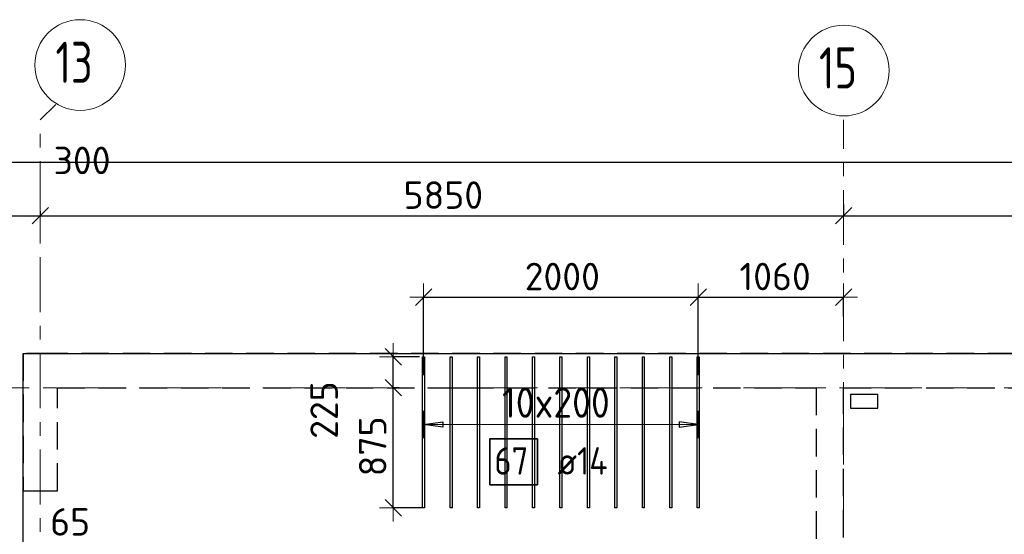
# Model space of a CAD drawing. Header units: metres. Extents: x -38 to 98, y -15 to 19.
# Tile 23 of 64: x 32.7 to 39.87, y 15.33 to 19.08. Entities that reach past the tile are written whole.
import ezdxf

# ---------------------------------------------------------------- set-up
doc = ezdxf.new("R2010")
doc.units = ezdxf.units.M
doc.header["$PDMODE"] = 65
for name, pattern in [('______11', [0.5, 0.4, -0.05, 0, -0.05]), ('______2', [0.27, 0.2, -0.07]), ('______5', [1.1, 0.8, -0.1, 0.1, -0.1])]:
    doc.linetypes.add(name, pattern=pattern)
for name, color, linetype, lineweight in [('XR$2$Осевая линия (1)', 7, '______5', 13), ('XR$2$Размерная линия (1)', 7, 'Continuous', 13), ('XR$3$Перекрытие (1)', 7, 'Continuous', 35), ('XR$3$Размерная линия (1)', 7, 'Continuous', 13), ('XR$5$Стена (1)', 7, 'Continuous', 35)]:
    doc.layers.add(name, color=color, linetype=linetype, lineweight=lineweight)
doc.layers.add('XR$3$Арм.стержн.Доп. Арм. верхн.зоны У', color=7, linetype='Continuous', lineweight=35, true_color=0x739641)
doc.styles.add('ISOCPEUR', font='txt')
doc.dimstyles.new('DIMSTYLE_3', dxfattribs={"dimtxt": 0.2, "dimasz": 0.2, "dimexe": 0, "dimexo": 0, "dimgap": 0.1, "dimtad": 2, "dimdec": 0, "dimlfac": 1000, "dimrnd": 5, "dimzin": 12, "dimdsep": 46, "dimtxsty": 'ISOCPEUR', "dimblk1": 'ALL_ML_STRICH', "dimblk2": 'ALL_ML_STRICH', "dimsah": 1, "dimcen": 0, "dimclrd": 7, "dimclre": 256, "dimclrt": 7, "dimadec": 0, "dimazin": 0, "dimtfac": 1, "dimtdec": 0, "dimtix": 1, "dimtmove": 2, "dimatfit": 3, "dimfxl": 0, "dimtzin": 0, "dimlwd": 0, "dimlwe": -3, "dimarcsym": 0})
doc.dimstyles.new('DIMSTYLE_5', dxfattribs={"dimtxt": 0.2, "dimasz": 0.2, "dimexe": 0, "dimexo": 0, "dimgap": 0.1, "dimtad": 2, "dimdec": 0, "dimlfac": 1000, "dimrnd": 5, "dimzin": 12, "dimdsep": 46, "dimtxsty": 'ISOCPEUR', "dimblk1": 'ALL_ML_STRICH', "dimblk2": 'ALL_ML_STRICH', "dimsah": 1, "dimcen": 0, "dimclrd": 7, "dimclre": 256, "dimclrt": 7, "dimadec": 0, "dimazin": 0, "dimtfac": 1, "dimtdec": 0, "dimtix": 1, "dimtmove": 2, "dimatfit": 3, "dimfxl": 0, "dimtvp": 1.2, "dimtzin": 0, "dimlwd": 0, "dimlwe": -3, "dimarcsym": 0})
doc.dimstyles.new('DIMSTYLE_7', dxfattribs={"dimtxt": 0.2, "dimasz": 0.2, "dimexe": 0, "dimexo": 0, "dimgap": 0.1, "dimtad": 2, "dimdec": 0, "dimlfac": 1000, "dimrnd": 5, "dimzin": 12, "dimdsep": 46, "dimtxsty": 'ISOCPEUR', "dimblk1": 'ALL_ML_STRICH', "dimblk2": 'ALL_ML_STRICH', "dimsah": 1, "dimcen": 0, "dimclrd": 7, "dimclre": 256, "dimclrt": 7, "dimadec": 0, "dimazin": 0, "dimtfac": 1, "dimtdec": 0, "dimtix": 1, "dimtmove": 2, "dimatfit": 3, "dimfxl": 0, "dimtvp": 1.2, "dimtzin": 0, "dimlwd": 0, "dimlwe": -3, "dimarcsym": 0})

# ---------------------------------------------------------------- blocks, each defined once
blk = doc.blocks.new('ALL_ML_STRICH')
at = {"color": 0, "linetype": 'ByBlock', "lineweight": -2}
for p, q in [((0, -0.5), (0, 0.5)), ((-1, 0), (0.5, 0)), ((-0.3, -0.3), (0.3, 0.3))]:
    blk.add_line(p, q, dxfattribs=at)
blk = doc.blocks.new('*D19')
at = {"layer": 'DEFPOINTS', "color": 7, "linetype": 'Continuous', "lineweight": 13, "transparency": 33554687}
for p in [(0.5, 18.0429), (0.5, 17.9468), (61.6, 17.1197)]:
    blk.add_point(p, dxfattribs=at)
at = {"layer": 'XR$2$Размерная линия (1)', "color": 9, "linetype": 'Continuous', "lineweight": -2, "true_color": 0xc7c7c7, "transparency": 33554687}
for p, q in [((0.5, 17.9668), (0.5, 18.0429)), ((61.6, 17.1397), (61.6, 18.0429))]:
    blk.add_line(p, q, dxfattribs=at)
at = {"layer": 'XR$2$Размерная линия (1)', "color": 7, "linetype": 'Continuous', "lineweight": -2, "transparency": 33554687}
blk.add_line((0.5, 18.0429), (61.6, 18.0429), dxfattribs=at)
at = {"layer": 'XR$2$Размерная линия (1)', "color": 7, "linetype": 'Continuous', "lineweight": 13, "transparency": 33554687, "xscale": 0.2, "yscale": 0.2, "zscale": 0.2, "rotation": 180}
blk.add_blockref('ALL_ML_STRICH', (0.5, 18.0429), dxfattribs=at)
at = {"layer": 'XR$2$Размерная линия (1)', "color": 7, "linetype": 'Continuous', "lineweight": 13, "transparency": 33554687, "xscale": 0.2, "yscale": 0.2, "zscale": 0.2}
blk.add_blockref('ALL_ML_STRICH', (61.6, 18.0429), dxfattribs=at)
at = {"layer": 'XR$2$Размерная линия (1)', "color": 7, "linetype": 'Continuous', "lineweight": 13, "transparency": 33554687, "insert": (31.1, 18.1929), "char_height": 0.2, "width": 1, "attachment_point": 5, "style": 'ISOCPEUR'}
blk.add_mtext('\\A1;{61100}', dxfattribs=at)
blk = doc.blocks.new('*D27')
at = {"layer": 'DEFPOINTS', "color": 7, "linetype": 'Continuous', "lineweight": 13, "transparency": 33554687}
for p in [(32.55, 17.7052), (32.55, 17.6528), (32.85, 17.7052)]:
    blk.add_point(p, dxfattribs=at)
at = {"layer": 'XR$2$Размерная линия (1)', "color": 9, "linetype": 'Continuous', "lineweight": -2, "true_color": 0xc7c7c7, "transparency": 33554687}
for p, q in [((32.55, 17.6852), (32.55, 17.6528)), ((32.85, 17.6852), (32.85, 17.6528))]:
    blk.add_line(p, q, dxfattribs=at)
at = {"layer": 'XR$2$Размерная линия (1)', "color": 7, "linetype": 'Continuous', "lineweight": -2, "transparency": 33554687}
blk.add_line((32.55, 17.6528), (32.85, 17.6528), dxfattribs=at)
at = {"layer": 'XR$2$Размерная линия (1)', "color": 7, "linetype": 'Continuous', "lineweight": 13, "transparency": 33554687, "xscale": 0.2, "yscale": 0.2, "zscale": 0.2, "rotation": 180}
blk.add_blockref('ALL_ML_STRICH', (32.55, 17.6528), dxfattribs=at)
at = {"layer": 'XR$2$Размерная линия (1)', "color": 7, "linetype": 'Continuous', "lineweight": 13, "transparency": 33554687, "xscale": 0.2, "yscale": 0.2, "zscale": 0.2}
blk.add_blockref('ALL_ML_STRICH', (32.85, 17.6528), dxfattribs=at)
at = {"layer": 'XR$2$Размерная линия (1)', "color": 7, "linetype": 'Continuous', "lineweight": 13, "transparency": 33554687, "insert": (33.1543, 18.0554), "char_height": 0.2, "width": 0.6, "attachment_point": 5, "style": 'ISOCPEUR'}
blk.add_mtext('\\A1;{300}', dxfattribs=at)
blk = doc.blocks.new('*D28')
at = {"layer": 'DEFPOINTS', "color": 7, "linetype": 'Continuous', "lineweight": 13, "transparency": 33554687}
for p in [(38.7, 17.7556), (32.85, 17.7052), (32.85, 17.6528)]:
    blk.add_point(p, dxfattribs=at)
at = {"layer": 'XR$2$Размерная линия (1)', "color": 9, "linetype": 'Continuous', "lineweight": -2, "true_color": 0xc7c7c7, "transparency": 33554687}
for p, q in [((38.7, 17.7356), (38.7, 17.6528)), ((32.85, 17.6852), (32.85, 17.6528))]:
    blk.add_line(p, q, dxfattribs=at)
at = {"layer": 'XR$2$Размерная линия (1)', "color": 7, "linetype": 'Continuous', "lineweight": -2, "transparency": 33554687}
blk.add_line((32.85, 17.6528), (38.7, 17.6528), dxfattribs=at)
at = {"layer": 'XR$2$Размерная линия (1)', "color": 7, "linetype": 'Continuous', "lineweight": 13, "transparency": 33554687, "xscale": 0.2, "yscale": 0.2, "zscale": 0.2, "rotation": 180}
blk.add_blockref('ALL_ML_STRICH', (32.85, 17.6528), dxfattribs=at)
at = {"layer": 'XR$2$Размерная линия (1)', "color": 7, "linetype": 'Continuous', "lineweight": 13, "transparency": 33554687, "xscale": 0.2, "yscale": 0.2, "zscale": 0.2}
blk.add_blockref('ALL_ML_STRICH', (38.7, 17.6528), dxfattribs=at)
at = {"layer": 'XR$2$Размерная линия (1)', "color": 7, "linetype": 'Continuous', "lineweight": 13, "transparency": 33554687, "insert": (35.785, 17.8028), "char_height": 0.2, "width": 0.8, "attachment_point": 5, "style": 'ISOCPEUR'}
blk.add_mtext('\\A1;{5850}', dxfattribs=at)
blk = doc.blocks.new('*D29')
at = {"layer": 'DEFPOINTS', "color": 7, "linetype": 'Continuous', "lineweight": 13, "transparency": 33554687}
for p in [(38.7, 17.7556), (38.7, 17.6528), (43.05, 17.6744)]:
    blk.add_point(p, dxfattribs=at)
at = {"layer": 'XR$2$Размерная линия (1)', "color": 9, "linetype": 'Continuous', "lineweight": -2, "true_color": 0xc7c7c7, "transparency": 33554687}
for p, q in [((38.7, 17.7356), (38.7, 17.6528)), ((43.05, 17.6544), (43.05, 17.6528))]:
    blk.add_line(p, q, dxfattribs=at)
at = {"layer": 'XR$2$Размерная линия (1)', "color": 7, "linetype": 'Continuous', "lineweight": -2, "transparency": 33554687}
blk.add_line((38.7, 17.6528), (43.05, 17.6528), dxfattribs=at)
at = {"layer": 'XR$2$Размерная линия (1)', "color": 7, "linetype": 'Continuous', "lineweight": 13, "transparency": 33554687, "xscale": 0.2, "yscale": 0.2, "zscale": 0.2, "rotation": 180}
blk.add_blockref('ALL_ML_STRICH', (38.7, 17.6528), dxfattribs=at)
at = {"layer": 'XR$2$Размерная линия (1)', "color": 7, "linetype": 'Continuous', "lineweight": 13, "transparency": 33554687, "xscale": 0.2, "yscale": 0.2, "zscale": 0.2}
blk.add_blockref('ALL_ML_STRICH', (43.05, 17.6528), dxfattribs=at)
at = {"layer": 'XR$2$Размерная линия (1)', "color": 7, "linetype": 'Continuous', "lineweight": 13, "transparency": 33554687, "insert": (40.875, 17.8028), "char_height": 0.2, "width": 0.8, "attachment_point": 5, "style": 'ISOCPEUR'}
blk.add_mtext('\\A1;{4350}', dxfattribs=at)
blk = doc.blocks.new('*D134')
at = {"layer": 'DEFPOINTS', "color": 7, "linetype": 'Continuous', "lineweight": 13, "transparency": 33554687}
for p in [(32.55, 14.9354), (32.55, 14.7952), (32.6146, 14.6376)]:
    blk.add_point(p, dxfattribs=at)
at = {"layer": 'XR$3$Размерная линия (1)', "color": 9, "linetype": 'Continuous', "lineweight": -2, "true_color": 0xc7c7c7, "transparency": 33554687}
for p, q in [((32.55, 14.8152), (32.55, 14.9354)), ((32.6146, 14.6576), (32.6146, 14.9354))]:
    blk.add_line(p, q, dxfattribs=at)
at = {"layer": 'XR$3$Размерная линия (1)', "color": 7, "linetype": 'Continuous', "lineweight": -2, "transparency": 33554687}
blk.add_line((32.55, 14.9354), (32.6146, 14.9354), dxfattribs=at)
at = {"layer": 'XR$3$Размерная линия (1)', "color": 7, "linetype": 'Continuous', "lineweight": 13, "transparency": 33554687, "xscale": 0.2, "yscale": 0.2, "zscale": 0.2}
blk.add_blockref('ALL_ML_STRICH', (32.6146, 14.9354), dxfattribs=at)
at = {"layer": 'XR$3$Размерная линия (1)', "color": 7, "linetype": 'Continuous', "lineweight": 13, "transparency": 33554687, "xscale": 0.2, "yscale": 0.2, "zscale": 0.2, "rotation": 180}
blk.add_blockref('ALL_ML_STRICH', (32.55, 14.9354), dxfattribs=at)
at = {"layer": 'XR$3$Размерная линия (1)', "color": 7, "linetype": 'Continuous', "lineweight": 13, "transparency": 33554687, "insert": (32.3526, 15.4228), "char_height": 0.2, "width": 0.4, "attachment_point": 5, "style": 'ISOCPEUR'}
blk.add_mtext('\\A1;{65}', dxfattribs=at)
blk = doc.blocks.new('*D136')
at = {"layer": 'DEFPOINTS', "color": 7, "linetype": 'Continuous', "lineweight": 13, "transparency": 33554687}
for p in [(32.85, 14.9354), (32.85, 14.7952), (32.7854, 14.6376)]:
    blk.add_point(p, dxfattribs=at)
at = {"layer": 'XR$3$Размерная линия (1)', "color": 9, "linetype": 'Continuous', "lineweight": -2, "true_color": 0xc7c7c7, "transparency": 33554687}
for p, q in [((32.7854, 14.6576), (32.7854, 14.9354)), ((32.85, 14.8152), (32.85, 14.9354))]:
    blk.add_line(p, q, dxfattribs=at)
at = {"layer": 'XR$3$Размерная линия (1)', "color": 7, "linetype": 'Continuous', "lineweight": -2, "transparency": 33554687}
blk.add_line((32.85, 14.9354), (32.7854, 14.9354), dxfattribs=at)
at = {"layer": 'XR$3$Размерная линия (1)', "color": 7, "linetype": 'Continuous', "lineweight": 13, "transparency": 33554687, "xscale": 0.2, "yscale": 0.2, "zscale": 0.2}
for p, rotation in [((32.85, 14.9354), 360), ((32.7854, 14.9354), 180)]:
    blk.add_blockref('ALL_ML_STRICH', p, dxfattribs=dict(at, rotation=rotation))
at = {"layer": 'XR$3$Размерная линия (1)', "color": 7, "linetype": 'Continuous', "lineweight": 13, "transparency": 33554687, "insert": (33.0674, 15.4228), "char_height": 0.2, "width": 0.4, "attachment_point": 5, "style": 'ISOCPEUR'}
blk.add_mtext('\\A1;{65}', dxfattribs=at)
blk = doc.blocks.new('*D157')
at = {"layer": 'DEFPOINTS', "color": 7, "linetype": 'Continuous', "lineweight": 13, "transparency": 33554687}
for p in [(35.6413, 17.0599), (35.6413, 16.472), (37.6413, 16.472)]:
    blk.add_point(p, dxfattribs=at)
at = {"layer": 'XR$3$Размерная линия (1)', "color": 9, "linetype": 'Continuous', "lineweight": -2, "true_color": 0xc7c7c7, "transparency": 33554687}
for p, q in [((35.6413, 16.492), (35.6413, 17.0599)), ((37.6413, 16.492), (37.6413, 17.0599))]:
    blk.add_line(p, q, dxfattribs=at)
at = {"layer": 'XR$3$Размерная линия (1)', "color": 7, "linetype": 'Continuous', "lineweight": -2, "transparency": 33554687}
blk.add_line((35.6413, 17.0599), (37.6413, 17.0599), dxfattribs=at)
at = {"layer": 'XR$3$Размерная линия (1)', "color": 7, "linetype": 'Continuous', "lineweight": 13, "transparency": 33554687, "xscale": 0.2, "yscale": 0.2, "zscale": 0.2, "rotation": 180}
blk.add_blockref('ALL_ML_STRICH', (35.6413, 17.0599), dxfattribs=at)
at = {"layer": 'XR$3$Размерная линия (1)', "color": 7, "linetype": 'Continuous', "lineweight": 13, "transparency": 33554687, "xscale": 0.2, "yscale": 0.2, "zscale": 0.2}
blk.add_blockref('ALL_ML_STRICH', (37.6413, 17.0599), dxfattribs=at)
at = {"layer": 'XR$3$Размерная линия (1)', "color": 7, "linetype": 'Continuous', "lineweight": 13, "transparency": 33554687, "insert": (36.6513, 17.2099), "char_height": 0.2, "width": 0.8, "attachment_point": 5, "style": 'ISOCPEUR'}
blk.add_mtext('\\A1;{2000}', dxfattribs=at)
blk = doc.blocks.new('*D158')
at = {"layer": 'DEFPOINTS', "color": 7, "linetype": 'Continuous', "lineweight": 13, "transparency": 33554687}
for p in [(37.6413, 17.0599), (38.7, 16.8995), (37.6413, 16.472)]:
    blk.add_point(p, dxfattribs=at)
at = {"layer": 'XR$3$Размерная линия (1)', "color": 9, "linetype": 'Continuous', "lineweight": -2, "true_color": 0xc7c7c7, "transparency": 33554687}
for p, q in [((37.6413, 16.492), (37.6413, 17.0599)), ((38.7, 16.9195), (38.7, 17.0599))]:
    blk.add_line(p, q, dxfattribs=at)
at = {"layer": 'XR$3$Размерная линия (1)', "color": 7, "linetype": 'Continuous', "lineweight": -2, "transparency": 33554687}
blk.add_line((37.6413, 17.0599), (38.7, 17.0599), dxfattribs=at)
at = {"layer": 'XR$3$Размерная линия (1)', "color": 7, "linetype": 'Continuous', "lineweight": 13, "transparency": 33554687, "xscale": 0.2, "yscale": 0.2, "zscale": 0.2, "rotation": 180}
blk.add_blockref('ALL_ML_STRICH', (37.6413, 17.0599), dxfattribs=at)
at = {"layer": 'XR$3$Размерная линия (1)', "color": 7, "linetype": 'Continuous', "lineweight": 13, "transparency": 33554687, "xscale": 0.2, "yscale": 0.2, "zscale": 0.2}
blk.add_blockref('ALL_ML_STRICH', (38.7, 17.0599), dxfattribs=at)
at = {"layer": 'XR$3$Размерная линия (1)', "color": 7, "linetype": 'Continuous', "lineweight": 13, "transparency": 33554687, "insert": (38.2006, 17.2099), "char_height": 0.2, "width": 0.8, "attachment_point": 5, "style": 'ISOCPEUR'}
blk.add_mtext('\\A1;{1060}', dxfattribs=at)
blk = doc.blocks.new('*D246')
at = {"layer": 'DEFPOINTS', "color": 7, "linetype": 'Continuous', "lineweight": 13, "transparency": 33554687}
for p in [(35.4842, 16.4), (35.4204, 15.525), (35.6503, 15.525)]:
    blk.add_point(p, dxfattribs=at)
at = {"layer": 'XR$3$Размерная линия (1)', "color": 9, "linetype": 'Continuous', "lineweight": -2, "true_color": 0xc7c7c7, "transparency": 33554687}
for p, q in [((35.4642, 16.4), (35.4204, 16.4)), ((35.6303, 15.525), (35.4204, 15.525))]:
    blk.add_line(p, q, dxfattribs=at)
at = {"layer": 'XR$3$Размерная линия (1)', "color": 7, "linetype": 'Continuous', "lineweight": -2, "transparency": 33554687}
blk.add_line((35.4204, 15.525), (35.4204, 16.4), dxfattribs=at)
at = {"layer": 'XR$3$Размерная линия (1)', "color": 7, "linetype": 'Continuous', "lineweight": 13, "transparency": 33554687, "xscale": 0.2, "yscale": 0.2, "zscale": 0.2}
for p, rotation in [((35.4204, 16.4), 90), ((35.4204, 15.525), 270)]:
    blk.add_blockref('ALL_ML_STRICH', p, dxfattribs=dict(at, rotation=rotation))
at = {"layer": 'XR$3$Размерная линия (1)', "color": 7, "linetype": 'Continuous', "lineweight": 13, "transparency": 33554687, "insert": (35.2704, 15.9725), "char_height": 0.2, "width": 0.6, "attachment_point": 5, "rotation": 90, "style": 'ISOCPEUR'}
blk.add_mtext('\\A1;{875}', dxfattribs=at)
blk = doc.blocks.new('*D247')
at = {"layer": 'DEFPOINTS', "color": 7, "linetype": 'Continuous', "lineweight": 13, "transparency": 33554687}
for p in [(35.6323, 16.625), (35.4204, 16.4), (35.4842, 16.4)]:
    blk.add_point(p, dxfattribs=at)
at = {"layer": 'XR$3$Размерная линия (1)', "color": 9, "linetype": 'Continuous', "lineweight": -2, "true_color": 0xc7c7c7, "transparency": 33554687}
for p, q in [((35.6123, 16.625), (35.4204, 16.625)), ((35.4642, 16.4), (35.4204, 16.4))]:
    blk.add_line(p, q, dxfattribs=at)
at = {"layer": 'XR$3$Размерная линия (1)', "color": 7, "linetype": 'Continuous', "lineweight": -2, "transparency": 33554687}
blk.add_line((35.4204, 16.4), (35.4204, 16.625), dxfattribs=at)
at = {"layer": 'XR$3$Размерная линия (1)', "color": 7, "linetype": 'Continuous', "lineweight": 13, "transparency": 33554687, "xscale": 0.2, "yscale": 0.2, "zscale": 0.2}
for p, rotation in [((35.4204, 16.625), 90), ((35.4204, 16.4), 270)]:
    blk.add_blockref('ALL_ML_STRICH', p, dxfattribs=dict(at, rotation=rotation))
at = {"layer": 'XR$3$Размерная линия (1)', "color": 7, "linetype": 'Continuous', "lineweight": 13, "transparency": 33554687, "insert": (34.9167, 16.2369), "char_height": 0.2, "width": 0.6, "attachment_point": 5, "rotation": 90, "style": 'ISOCPEUR'}
blk.add_mtext('\\A1;{225}', dxfattribs=at)

msp = doc.modelspace()

# ---------------------------------------------------------------- linework, layer by layer
at = {"layer": 'XR$2$Осевая линия (1)', "color": 253, "linetype": '______11', "lineweight": 13, "true_color": 0xa0a0a0, "transparency": 33554687}
for p, q in [((32.85, 18.35), (32.9631, 18.4631)), ((32.85, -2.65), (32.85, 18.35)), ((38.7, 8.34), (38.7, 18.35)), ((-2.63, 16.4), (62.6, 16.4))]:
    msp.add_line(p, q, dxfattribs=at)
at = {"layer": 'XR$2$Осевая линия (1)', "color": 7, "linetype": 'Continuous', "lineweight": 13, "transparency": 33554687}
for centre in [(33.1404, 18.7501), (38.7004, 18.7101)]:
    msp.add_circle(centre, 0.3304, dxfattribs=at)
at = {"layer": 'XR$3$Арм.стержн.Доп. Арм. верхн.зоны У', "color": 253, "linetype": 'Continuous', "lineweight": -3, "true_color": 0xa0a0a0, "transparency": 33554687}
for p, q in [((35.6413, 16.1316), (35.6413, 16.2316)), ((37.6413, 16.1316), (37.6413, 16.2316)), ((35.6413, 16.1316), (35.6413, 16.0316)), ((37.6413, 16.1316), (37.6413, 16.0316))]:
    msp.add_line(p, q, dxfattribs=at)
at = {"layer": 'XR$3$Арм.стержн.Доп. Арм. верхн.зоны У', "color": 7, "linetype": 'Continuous', "lineweight": 25, "transparency": 33554687}
for p, q in [((35.6413, 16.1316), (35.7813, 16.1516)), ((35.7813, 16.1516), (35.7813, 16.1116)), ((37.6413, 16.1316), (37.5013, 16.1516)), ((37.5013, 16.1516), (37.5013, 16.1116)), ((35.7813, 16.1116), (35.6413, 16.1316)), ((37.5013, 16.1116), (37.6413, 16.1316))]:
    msp.add_line(p, q, dxfattribs=at)
at = {"layer": 'XR$3$Арм.стержн.Доп. Арм. верхн.зоны У', "color": 7, "linetype": 'Continuous', "lineweight": 13, "transparency": 33554687}
for p, q in [((35.6413, 16.1316), (35.6413, 16.1316)), ((37.6413, 16.1316), (37.6413, 16.1316))]:
    msp.add_line(p, q, dxfattribs=at)
at = {"layer": 'XR$3$Арм.стержн.Доп. Арм. верхн.зоны У', "color": 7, "linetype": 'Continuous', "lineweight": 25, "transparency": 33554687}
for points in [[(35.6343, 15.525), (35.6343, 16.625), (35.6483, 16.625), (35.6483, 15.525), (35.6343, 15.525)], [(35.8343, 15.525), (35.8343, 16.625), (35.8483, 16.625), (35.8483, 15.525), (35.8343, 15.525)], [(36.0343, 15.525), (36.0343, 16.625), (36.0483, 16.625), (36.0483, 15.525), (36.0343, 15.525)], [(36.2343, 15.525), (36.2343, 16.625), (36.2483, 16.625), (36.2483, 15.525), (36.2343, 15.525)], [(36.4343, 15.525), (36.4343, 16.625), (36.4483, 16.625), (36.4483, 15.525), (36.4343, 15.525)], [(36.6343, 15.525), (36.6343, 16.625), (36.6483, 16.625), (36.6483, 15.525), (36.6343, 15.525)], [(36.8343, 15.525), (36.8343, 16.625), (36.8483, 16.625), (36.8483, 15.525), (36.8343, 15.525)], [(37.0343, 15.525), (37.0343, 16.625), (37.0483, 16.625), (37.0483, 15.525), (37.0343, 15.525)], [(37.2343, 15.525), (37.2343, 16.625), (37.2483, 16.625), (37.2483, 15.525), (37.2343, 15.525)], [(37.4343, 15.525), (37.4343, 16.625), (37.4483, 16.625), (37.4483, 15.525), (37.4343, 15.525)], [(37.6343, 15.525), (37.6343, 16.625), (37.6483, 16.625), (37.6483, 15.525), (37.6343, 15.525)]]:
    msp.add_lwpolyline(points, dxfattribs=at)
at = {"layer": 'XR$3$Арм.стержн.Доп. Арм. верхн.зоны У', "color": 7, "linetype": 'Continuous', "lineweight": 13, "transparency": 33554687}
msp.add_lwpolyline([(35.6413, 16.1316), (36.0633, 16.1316), (36.0633, 16.1316), (37.6413, 16.1316)], dxfattribs=at)
at = {"layer": 'XR$3$Арм.стержн.Доп. Арм. верхн.зоны У', "color": 7, "linetype": 'Continuous', "lineweight": 35, "transparency": 33554687}
msp.add_lwpolyline([(36.1229, 15.6932), (36.4695, 15.6932), (36.4695, 16.0265), (36.1229, 16.0265), (36.1229, 15.6932)], dxfattribs=at)
at = {"layer": 'XR$3$Перекрытие (1)', "color": 7, "linetype": 'Continuous', "lineweight": 25, "transparency": 33554687}
for p, q in [((32.725, -0.25), (32.725, 16.65)), ((32.725, 16.65), (41.0797, 16.65)), ((38.75, 16.35), (38.75, 16.25)), ((38.95, 16.35), (38.75, 16.35)), ((38.95, 16.25), (38.95, 16.35)), ((38.75, 16.25), (38.95, 16.25))]:
    msp.add_line(p, q, dxfattribs=at)
at = {"layer": 'XR$5$Стена (1)', "color": 253, "linetype": '______2', "lineweight": -3, "true_color": 0xa0a0a0, "transparency": 33554687}
for p, q in [((32.95, 16.65), (32.725, 16.65)), ((32.725, 16.65), (32.725, 15.65)), ((45.65, 16.65), (32.95, 16.65)), ((32.975, 15.65), (32.975, 16.4)), ((32.975, 16.4), (35.83, 16.4)), ((35.83, 16.4), (35.95, 16.4)), ((35.95, 16.4), (38.5, 16.4)), ((38.5, 16.4), (38.5, 14.3595)), ((38.7, 11.71), (38.7, 16.4)), ((38.7, 16.4), (40.8797, 16.4)), ((32.725, 15.65), (32.975, 15.65)), ((32.895, 15.65), (32.975, 15.65))]:
    msp.add_line(p, q, dxfattribs=at)

# ---------------------------------------------------------------- texts
at = {"layer": 'XR$2$Осевая линия (1)', "color": 7, "linetype": 'Continuous', "lineweight": 13, "transparency": 33554687, "char_height": 0.3, "width": 0.472281, "attachment_point": 7, "style": 'ISOCPEUR'}
for s, insert in [('\\W0.75;13', (32.9604, 18.6196)), ('\\W0.75;15', (38.5204, 18.5796))]:
    msp.add_mtext(s, dxfattribs=dict(at, insert=insert))
at = {"layer": 'XR$3$Арм.стержн.Доп. Арм. верхн.зоны У', "color": 7, "linetype": 'Continuous', "lineweight": 13, "transparency": 33554687, "insert": (36.2123, 16.1816), "char_height": 0.22, "width": 0.979318, "attachment_point": 7, "style": 'ISOCPEUR'}
msp.add_mtext('\\W0.91;10x200', dxfattribs=at)
at = {"layer": 'XR$3$Арм.стержн.Доп. Арм. верхн.зоны У', "color": 7, "linetype": 'Continuous', "lineweight": 25, "transparency": 33554687, "char_height": 0.2, "attachment_point": 7, "style": 'ISOCPEUR'}
for s, insert, width in [('\\W0.87;67', (36.1562, 15.7665), 0.367208), ('\\W0.89; ø14 ', (36.5029, 15.7665), 0.769432)]:
    msp.add_mtext(s, dxfattribs=dict(at, insert=insert, width=width))

# ---------------------------------------------------------------- dimensions: what is measured, and where the dimension line sits
at = {"layer": 'XR$2$Размерная линия (1)', "color": 7, "linetype": 'Continuous', "lineweight": 13, "transparency": 33554687}
for base, p1, p2, dimstyle, picture, middle in [((61.6, 18.0429), (0.5, 17.9668), (61.6, 17.1397), 'DIMSTYLE_3', '*D19', (31.1, 18.1929)), ((32.85, 17.6528), (32.55, 17.6852), (32.85, 17.6852), 'DIMSTYLE_5', '*D27', (33.1543, 18.0554)), ((38.7, 17.6528), (32.85, 17.6852), (38.7, 17.7356), 'DIMSTYLE_3', '*D28', (35.785, 17.8028)), ((43.05, 17.6528), (38.7, 17.7356), (43.05, 17.6544), 'DIMSTYLE_3', '*D29', (40.875, 17.8028))]:
    dim = msp.add_linear_dim(base=base, p1=p1, p2=p2, dimstyle=dimstyle, override={"dimpost": '<>', "dimclrd": 7, "dimclre": 9, "dimclrt": 7, "dimlwd": 0, "dimlwe": 65533}, dxfattribs=at)
    dim.commit()
    dim.dimension.update_dxf_attribs({"geometry": picture, "text_midpoint": middle, "dimtype": 160})
at = {"layer": 'XR$3$Размерная линия (1)', "color": 7, "linetype": 'Continuous', "lineweight": 13, "transparency": 33554687}
for base, p1, p2, dimstyle, picture, middle in [((37.6413, 17.0599), (35.6413, 16.492), (37.6413, 16.492), 'DIMSTYLE_3', '*D157', (36.6513, 17.2099)), ((38.7, 17.0599), (37.6413, 16.492), (38.7, 16.9195), 'DIMSTYLE_3', '*D158', (38.2006, 17.2099)), ((32.6146, 14.9354), (32.55, 14.8152), (32.6146, 14.6576), 'DIMSTYLE_7', '*D134', (32.3526, 15.4228))]:
    dim = msp.add_linear_dim(base=base, p1=p1, p2=p2, dimstyle=dimstyle, override={"dimpost": '<>', "dimclrd": 7, "dimclre": 9, "dimclrt": 7, "dimlwd": 0, "dimlwe": 65533}, dxfattribs=at)
    dim.commit()
    dim.dimension.update_dxf_attribs({"geometry": picture, "text_midpoint": middle, "dimtype": 160})
for base, p1, p2, angle, dimstyle, picture, middle in [((35.4204, 16.625), (35.4642, 16.4), (35.6123, 16.625), 90, 'DIMSTYLE_7', '*D247', (34.9167, 16.2369)), ((35.4204, 16.4), (35.6303, 15.525), (35.4642, 16.4), 90, 'DIMSTYLE_3', '*D246', (35.2704, 15.9725)), ((32.7854, 14.9354), (32.85, 14.8152), (32.7854, 14.6576), 180, 'DIMSTYLE_7', '*D136', (33.0674, 15.4228))]:
    dim = msp.add_linear_dim(base=base, p1=p1, p2=p2, angle=angle, dimstyle=dimstyle, override={"dimpost": '<>', "dimclrd": 7, "dimclre": 9, "dimclrt": 7, "dimlwd": 0, "dimlwe": 65533}, dxfattribs=at)
    dim.commit()
    dim.dimension.update_dxf_attribs({"geometry": picture, "text_midpoint": middle, "dimtype": 160})

doc.saveas('drawing.dxf')
